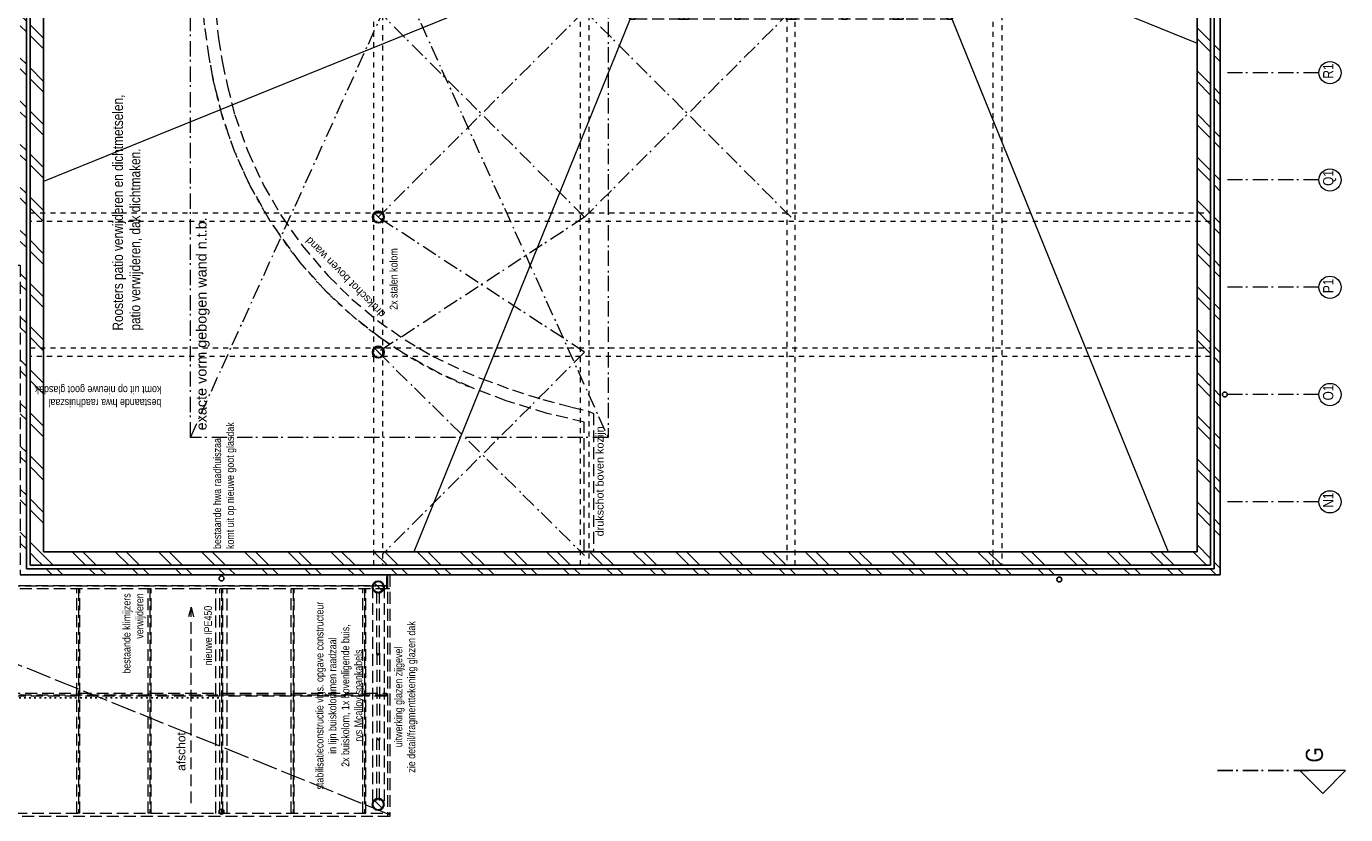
# Model space of a CAD drawing. Header units: millimetres. Extents: x 164654 to 368283, y 131426 to 252133.
# Tile 88 of 144: x 346647 to 368283, y 186651 to 199583. Entities that reach past the tile are written whole.
import ezdxf

# ---------------------------------------------------------------- set-up
doc = ezdxf.new("R2010")
doc.units = ezdxf.units.MM
doc.header["$LTSCALE"] = 400
for name, pattern in [('STYLE_01', [0.416641, 0.208282, -0.208359]), ('STYLE_02', [0.694427, 0.486069, -0.208359]), ('STYLE_03', [1.25, 1.041641, -0.208359]), ('STYLE_05', [0.208282, 0.069427, -0.138855]), ('STYLE_06', [1.041641, 0.625, -0.208282, 0.069427, -0.138931])]:
    doc.linetypes.add(name, pattern=pattern)
for name, color, linetype, lineweight in [('Binnenkozijnen', 140, 'Continuous', 15), ('Interieur-vaste inrichting', 140, 'Continuous', 15), ('Lijn-afbreek', 140, 'STYLE_06', 15), ('mat-baksteen', 5, 'Continuous', 25), ('mat-beton (ihwg)', 5, 'Continuous', 25), ('mat-isolatie', 140, 'Continuous', 15), ('mat-staal', 5, 'Continuous', 25), ('None', 7, 'Continuous', 9), ('Tekst', 140, 'Continuous', 15)]:
    doc.layers.add(name, color=color, linetype=linetype, lineweight=lineweight)
doc.styles.add('Arial', font='arial.ttf', dxfattribs={"height": 211.666667})
doc.styles.add('Arial Narrow', font='ARIALN.TTF', dxfattribs={"height": 222.25})

# ---------------------------------------------------------------- blocks, each defined once
blk = doc.blocks.new('*U210')
at = {"layer": 'Lijn-afbreek', "lineweight": 5}
for p, q in [((3497, -24360), (18647, -31210)), ((18647, -24360), (3497, -31210))]:
    blk.add_line(p, q, dxfattribs=at)
at = {"layer": 'Lijn-afbreek', "color": 140, "lineweight": 15}
blk.add_lwpolyline([(3497, -24360), (18647, -24360), (18647, -31210), (3497, -31210)], close=True, dxfattribs=at)
blk = doc.blocks.new('*U211')
at = {"layer": 'Interieur-vaste inrichting', "linetype": 'STYLE_01', "lineweight": 15}
blk.add_arc((10755, -31518), 6925, 99.5607, 157.9713, dxfattribs=at)
at = {"layer": 'mat-isolatie', "linetype": 'STYLE_02', "lineweight": 5}
blk.add_lwpolyline([(4566, -28410), (4874, -27860), (5121, -27490), (5455, -27060), (5869, -26610), (6367, -26160), (7037, -25675), (7625, -25340), (8178, -25090), (8737, -24893), (9367, -24733), (9737, -24666), (10267, -24593), (10577, -24563), (11007, -24538), (11340, -24532), (11342, -25232), (11807, -25242), (12387, -25287), (12867, -25352), (13437, -25463), (13847, -25567), (14377, -25720), (14944, -25910), (15497, -26134), (16035, -26390), (16507, -26649), (16937, -26916), (17487, -27304), (17907, -27641), (18360, -27108), (20541, -27108), (20541, -27217), (18406, -27217), (17917, -27782), (17367, -27339), (16899, -27010), (16357, -26678), (15747, -26358), (15131, -26089), (14607, -25898), (13957, -25702), (13400, -25558), (12827, -25467), (12207, -25369), (11807, -25349), (11337, -25332), (11245, -25333), (11237, -24733), (10897, -24743), (10457, -24775), (10037, -24823), (9641, -24886), (9260, -24967), (8787, -25087), (8192, -25300), (7637, -25559), (7127, -25855), (6647, -26193), (6146, -26620), (5767, -27007), (5415, -27430), (5098, -27880), (4833, -28330), (4590, -28830), (4465, -29130), (4277, -29640), (4118, -30140), (3995, -30610), (3935, -30880), (3891, -30972), (1626, -30972), (1626, -30820), (3747, -30820), (3891, -30210), (4100, -29540), (4311, -28980)], close=True, dxfattribs=at)
at = {"layer": 'None', "color": 7}
blk.add_blockref('*U210', (0, 0), dxfattribs=at)
at = {"layer": 'Tekst', "color": 140, "style": 'Arial'}
for s, insert, char_height, width, attachment_point in [('exacte vorm gebogen wand n.t.b.', (3613, -24455), 169.33, 3574.5, 1), ('drukschot boven kozijn', (19537, -27234), 127, 4640, 2), ('drukschot boven kozijn', (2777, -31009), 127, 4640, 2)]:
    blk.add_mtext(s, dxfattribs=dict(at, insert=insert, char_height=char_height, width=width, attachment_point=attachment_point))
at = {"layer": 'Tekst', "color": 140, "char_height": 127, "width": 3574.5, "attachment_point": 1, "style": 'Arial'}
for insert, rotation in [((14308, -25947), 341.3138), ((5446, -27478), 44.5638)]:
    blk.add_mtext('drukschot boven wand', dxfattribs=dict(at, insert=insert, rotation=rotation))
blk = doc.blocks.new('*U772')
at = {"layer": 'None', "color": 43, "linetype": 'Continuous', "lineweight": 9}
for points, knots in [([(0, 0), (0, 5), (3.894, 10), (11.68, 20), (20, 0)], [0, 0, 0, 0.3093529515, 0.3093529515, 1, 1, 1]), ([(20, 0), (28.32, -20), (36.106, -10), (40, -5), (40, 0), (40, 5), (36.106, 10), (28.32, 20), (20, 0)], [0, 0, 0, 0.3453298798, 0.3453298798, 0.500007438, 0.500007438, 0.6546816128, 0.6546816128, 1, 1, 1]), ([(20, 0), (25.824, -14), (31.2742, -7), (34, -3.5), (34, 0), (34, 3.5), (31.2742, 7), (25.824, 14), (20, 0)], [0, 0, 0, 0.3453298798, 0.3453298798, 0.500007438, 0.500007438, 0.6546816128, 0.6546816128, 1, 1, 1])]:
    blk.add_open_spline(points, degree=2, knots=knots, dxfattribs=at)
blk = doc.blocks.new('*U773')
at = {"layer": 'None', "color": 43}
blk.add_blockref('*U772', (0, 0), dxfattribs=at)
blk = doc.blocks.new('*U774')
at = {"layer": 'None', "color": 43, "linetype": 'Continuous', "lineweight": 9}
for points, knots in [([(0, 0), (0, 5), (3.894, 10), (11.68, 20), (20, 0)], [0, 0, 0, 0.3093529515, 0.3093529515, 1, 1, 1]), ([(20, 0), (28.32, -20), (36.106, -10), (40, -5), (40, 0), (40, 5), (36.106, 10), (28.32, 20), (20, 0)], [0, 0, 0, 0.3453298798, 0.3453298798, 0.500007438, 0.500007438, 0.6546816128, 0.6546816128, 1, 1, 1]), ([(20, 0), (25.824, -14), (31.2742, -7), (34, -3.5), (34, 0), (34, 3.5), (31.2742, 7), (25.824, 14), (20, 0)], [0, 0, 0, 0.3453298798, 0.3453298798, 0.500007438, 0.500007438, 0.6546816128, 0.6546816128, 1, 1, 1])]:
    blk.add_open_spline(points, degree=2, knots=knots, dxfattribs=at)
blk = doc.blocks.new('*U775')
at = {"layer": 'None', "color": 43}
blk.add_blockref('*U774', (0, 0), dxfattribs=at)
blk = doc.blocks.new('*X141')
at = {"layer": 'None', "lineweight": 9}
blk.add_line((-68, -68), (68, 68), dxfattribs=at)
blk = doc.blocks.new('Kolom O 194')
at = {"layer": 'mat-staal', "lineweight": 25}
for radius in [96.8, 88.8]:
    blk.add_circle((0, 0), radius, dxfattribs=at)
at = {"layer": 'mat-staal'}
blk.add_blockref('*X141', (0, 0), dxfattribs=at)
blk = doc.blocks.new('*U776')
at = {"layer": 'None', "color": 8, "linetype": 'STYLE_02', "lineweight": 5}
for p, q in [((1057, -27345), (-2522, -27345)), ((-39, -27420), (-1459, -27420)), ((-39, -27460), (-1459, -27460)), ((1057, -27535), (-2522, -27535))]:
    blk.add_line(p, q, dxfattribs=at)
at = {"layer": 'None', "color": 43, "linetype": 'STYLE_02', "lineweight": 9}
for p, q in [((-2459, -27420), (-1459, -27420)), ((-2459, -27460), (-1459, -27460)), ((-59, -27420), (948, -27420)), ((-59, -27460), (948, -27460))]:
    blk.add_line(p, q, dxfattribs=at)
at = {"layer": 'None', "color": 7}
for p in [(-2522, -27440), (1044, -27440)]:
    blk.add_blockref('Kolom O 194', p, dxfattribs=at)
at = {"layer": 'None', "color": 43}
for name, p, rotation in [('*U773', (-1459, -27420), 270), ('*U775', (-59, -27460), 90)]:
    blk.add_blockref(name, p, dxfattribs=dict(at, rotation=rotation))
blk = doc.blocks.new('*U780')
at = {"layer": 'None', "color": 43, "linetype": 'STYLE_02', "lineweight": 9}
blk.add_line((-2503, -24370), (715, -24370), dxfattribs=at)
at = {"layer": 'None', "color": 43, "lineweight": 9}
for q in [(556, -24327), (556, -24413)]:
    blk.add_line((715, -24370), q, dxfattribs=at)
at = {"layer": 'None', "color": 43, "insert": (-1973, -24137), "char_height": 141.1, "attachment_point": 1, "style": 'Arial'}
blk.add_mtext('afschot', dxfattribs=at)
blk = doc.blocks.new('*U782')
at = {"layer": 'None', "color": 140, "linetype": 'STYLE_03', "lineweight": 15}
blk.add_line((-2694, -27630), (6326, -5310), dxfattribs=at)
at = {"layer": 'None', "color": 140, "linetype": 'STYLE_02', "lineweight": 15}
for p, q in [((-724, -10169), (-724, -27575)), ((1011, -22524), (-2674, -22524)), ((1011, -23697), (-2674, -23697)), ((-2674, -24775), (1011, -24775)), ((1011, -24870), (-2674, -24870)), ((-2674, -24965), (1011, -24965)), ((1011, -26043), (-2674, -26043)), ((1011, -27216), (-2674, -27216)), ((1241, -27590), (-2719, -27590)), ((1241, -27630), (-2719, -27630))]:
    blk.add_line(p, q, dxfattribs=at)
at = {"layer": 'None', "color": 43, "linetype": 'STYLE_02', "lineweight": 9}
for p, q in [((-2669, -22495), (1011, -22495)), ((-2669, -22545), (-2669, -22495)), ((1011, -22545), (1011, -22495)), ((-2669, -22545), (1011, -22545)), ((-2669, -23668), (1011, -23668)), ((-2669, -23718), (-2669, -23668)), ((-2669, -23718), (1011, -23718)), ((1011, -23718), (1011, -23668)), ((-2669, -24841), (1011, -24841)), ((-2669, -24891), (-2669, -24841)), ((1011, -24891), (1011, -24841)), ((-2669, -24891), (1011, -24891)), ((-2669, -26014), (1011, -26014)), ((-2669, -26064), (-2669, -26014)), ((-2669, -26064), (1011, -26064)), ((1011, -26064), (1011, -26014)), ((-2669, -27187), (1011, -27187)), ((-2669, -27237), (-2669, -27187)), ((-2669, -27237), (1011, -27237)), ((1011, -27237), (1011, -27187))]:
    blk.add_line(p, q, dxfattribs=at)
for points in [[(-2719, -7320), (-2669, -7320), (-2669, -27630), (-2719, -27630)], [(-749, -21372), (-699, -21372), (-699, -22495), (-749, -22495)], [(1011, -21372), (1061, -21372), (1061, -27590), (1011, -27590)], [(1241, -27580), (1061, -27580), (1061, -21372), (6326, -21372), (6326, -21570), (1241, -21570)], [(-749, -22545), (-699, -22545), (-699, -23668), (-749, -23668)], [(-749, -23718), (-699, -23718), (-699, -24841), (-749, -24841)], [(-749, -24891), (-699, -24891), (-699, -26014), (-749, -26014)], [(-749, -26064), (-699, -26064), (-699, -27187), (-749, -27187)], [(-749, -27237), (-699, -27237), (-699, -27575), (-749, -27575)], [(1011, -27580), (1241, -27580), (1241, -27630), (1011, -27630)]]:
    blk.add_lwpolyline(points, close=True, dxfattribs=at)
at = {"layer": 'None', "color": 7}
for name in ['*U780', '*U776']:
    blk.add_blockref(name, (0, 0), dxfattribs=at)
at = {"layer": 'Tekst', "color": 140, "insert": (-738, -26415), "char_height": 127, "attachment_point": 2, "style": 'Arial Narrow'}
blk.add_mtext('stabilisatieconstructie vlgs. opgave constructeur\\Pin lijn buiskolommen raadzaal\\P2x buiskolom, 1x bovenligende buis,\\Prvs Mcalloy-spankabels\\P', dxfattribs=at)
blk = doc.blocks.new('*X867')
at = {"layer": 'None', "lineweight": 9}
for p, q in [((1503, -21832), (1604, -21730)), ((1591, -21920), (1781, -21730)), ((2092, -21950), (2312, -21730)), ((2268, -21950), (2488, -21730)), ((2799, -21950), (3019, -21730)), ((2975, -21950), (3195, -21730)), ((3506, -21950), (3726, -21730)), ((3682, -21950), (3902, -21730)), ((4213, -21950), (4433, -21730)), ((4389, -21950), (4609, -21730)), ((4920, -21950), (5140, -21730)), ((5096, -21950), (5316, -21730)), ((5627, -21950), (5847, -21730)), ((5804, -21950), (6024, -21730)), ((6334, -21950), (6554, -21730)), ((6511, -21950), (6731, -21730)), ((7041, -21950), (7261, -21730)), ((7218, -21950), (7438, -21730)), ((7748, -21950), (7968, -21730)), ((7925, -21950), (8145, -21730)), ((8456, -21950), (8676, -21730)), ((8632, -21950), (8852, -21730)), ((9163, -21950), (9383, -21730)), ((9339, -21950), (9559, -21730)), ((9870, -21950), (10090, -21730)), ((10046, -21950), (10266, -21730)), ((10577, -21950), (10797, -21730)), ((10753, -21950), (10973, -21730)), ((11284, -21950), (11504, -21730)), ((11460, -21950), (11680, -21730)), ((11991, -21950), (12211, -21730)), ((12167, -21950), (12387, -21730)), ((12698, -21950), (12918, -21730)), ((12875, -21950), (13095, -21730)), ((13405, -21950), (13625, -21730)), ((13582, -21950), (13802, -21730)), ((14112, -21950), (14332, -21730)), ((14289, -21950), (14509, -21730)), ((14820, -21950), (15040, -21730)), ((14996, -21950), (15216, -21730)), ((15527, -21950), (15747, -21730)), ((15703, -21950), (15923, -21730)), ((16234, -21950), (16454, -21730)), ((16410, -21950), (16630, -21730)), ((16941, -21950), (17161, -21730)), ((17117, -21950), (17337, -21730)), ((17648, -21950), (17868, -21730)), ((17824, -21950), (18044, -21730)), ((18355, -21950), (18575, -21730)), ((18531, -21950), (18751, -21730)), ((19062, -21950), (19282, -21730)), ((19239, -21950), (19459, -21730)), ((19769, -21950), (19989, -21730)), ((19946, -21950), (20166, -21730)), ((20476, -21950), (20556, -21870))]:
    blk.add_line(p, q, dxfattribs=at)
blk = doc.blocks.new('*X868')
at = {"layer": 'None', "lineweight": 9}
for p, q in [((1401, -21933), (1503, -21832)), ((1401, -22110), (1591, -21920)), ((1401, -22641), (1621, -22421)), ((1401, -22817), (1621, -22597)), ((1401, -23348), (1621, -23128)), ((1401, -23524), (1621, -23304)), ((1401, -24055), (1621, -23835)), ((1401, -24231), (1621, -24011)), ((1401, -24762), (1621, -24542)), ((1401, -24938), (1621, -24718)), ((1401, -25469), (1621, -25249)), ((1401, -25645), (1621, -25425)), ((1401, -26176), (1621, -25956)), ((1401, -26352), (1621, -26132)), ((1401, -26883), (1621, -26663)), ((1401, -27060), (1621, -26840)), ((1401, -27590), (1621, -27370)), ((1401, -27767), (1621, -27547)), ((1401, -28297), (1621, -28077)), ((1401, -28474), (1621, -28254)), ((1401, -29005), (1621, -28785)), ((1401, -29181), (1621, -28961)), ((1401, -29712), (1621, -29492)), ((1401, -29888), (1621, -29668)), ((1401, -30419), (1621, -30199)), ((1401, -30595), (1621, -30375)), ((1401, -31126), (1621, -30906)), ((1401, -31302), (1621, -31082)), ((1401, -31833), (1621, -31613)), ((1401, -32009), (1621, -31789)), ((1401, -32540), (1621, -32320)), ((1401, -32716), (1621, -32496)), ((1401, -33247), (1621, -33027)), ((1401, -33424), (1621, -33204)), ((1401, -33954), (1621, -33734)), ((1401, -34131), (1621, -33911)), ((1401, -34661), (1621, -34441)), ((1401, -34838), (1621, -34618)), ((1401, -35368), (1621, -35148)), ((1401, -35545), (1621, -35325)), ((1401, -36076), (1621, -35856)), ((1401, -36252), (1621, -36032)), ((1401, -36783), (1621, -36563)), ((1401, -36959), (1621, -36739)), ((1401, -37490), (1621, -37270)), ((1401, -37666), (1621, -37446)), ((1401, -38197), (1621, -37977)), ((1401, -38373), (1621, -38153)), ((1401, -38904), (1621, -38684)), ((1401, -39080), (1621, -38860)), ((1401, -39611), (1621, -39391)), ((1401, -39788), (1621, -39568)), ((1401, -40318), (1621, -40098)), ((1401, -40495), (1621, -40275)), ((1401, -41025), (1621, -40805))]:
    blk.add_line(p, q, dxfattribs=at)
blk = doc.blocks.new('*X869')
at = {"layer": 'None', "lineweight": 9}
for p, q in [((1513, -41090), (1733, -40870)), ((2044, -41090), (2264, -40870)), ((2220, -41090), (2440, -40870)), ((2751, -41090), (2971, -40870)), ((2927, -41090), (3147, -40870)), ((3458, -41090), (3678, -40870)), ((3634, -41090), (3854, -40870)), ((4165, -41090), (4385, -40870)), ((4341, -41090), (4561, -40870)), ((4872, -41090), (5092, -40870)), ((5048, -41090), (5268, -40870)), ((5579, -41090), (5799, -40870)), ((5755, -41090), (5975, -40870)), ((6286, -41090), (6506, -40870)), ((6463, -41090), (6683, -40870)), ((6993, -41090), (7213, -40870)), ((7170, -41090), (7390, -40870)), ((7700, -41090), (7920, -40870)), ((7877, -41090), (8097, -40870)), ((8408, -41090), (8628, -40870)), ((8584, -41090), (8804, -40870)), ((9115, -41090), (9335, -40870)), ((9291, -41090), (9511, -40870)), ((9822, -41090), (10042, -40870)), ((9998, -41090), (10218, -40870)), ((10529, -41090), (10749, -40870)), ((10705, -41090), (10925, -40870)), ((11236, -41090), (11456, -40870)), ((11412, -41090), (11632, -40870)), ((11943, -41090), (12163, -40870)), ((12119, -41090), (12339, -40870)), ((12650, -41090), (12870, -40870)), ((12827, -41090), (13047, -40870)), ((13357, -41090), (13577, -40870)), ((13534, -41090), (13754, -40870)), ((14064, -41090), (14284, -40870)), ((14241, -41090), (14461, -40870)), ((14771, -41090), (14991, -40870)), ((14948, -41090), (15168, -40870)), ((15479, -41090), (15699, -40870)), ((15655, -41090), (15875, -40870)), ((16186, -41090), (16406, -40870)), ((16362, -41090), (16582, -40870)), ((16893, -41090), (17113, -40870)), ((17069, -41090), (17289, -40870)), ((17600, -41090), (17820, -40870)), ((17776, -41090), (17996, -40870)), ((18307, -41090), (18527, -40870)), ((18483, -41090), (18703, -40870)), ((19014, -41090), (19234, -40870)), ((19191, -41090), (19411, -40870)), ((19721, -41090), (19941, -40870)), ((19898, -41090), (20118, -40870)), ((20428, -41090), (20595, -40924)), ((20605, -41090), (20683, -41012))]:
    blk.add_line(p, q, dxfattribs=at)
blk = doc.blocks.new('*X870')
at = {"layer": 'None', "lineweight": 9}
for p, q in [((1241, -22093), (1341, -21993)), ((1241, -22270), (1341, -22170)), ((1241, -22801), (1341, -22701)), ((1241, -22977), (1341, -22877)), ((1241, -23508), (1341, -23408)), ((1241, -23684), (1341, -23584)), ((1241, -24215), (1341, -24115)), ((1241, -24391), (1341, -24291)), ((1241, -24922), (1341, -24822)), ((1241, -25098), (1341, -24998)), ((1241, -25629), (1341, -25529)), ((1241, -25805), (1341, -25705)), ((1241, -26336), (1341, -26236)), ((1241, -26512), (1341, -26412)), ((1241, -27043), (1341, -26943)), ((1241, -27220), (1341, -27120)), ((1241, -27750), (1341, -27650)), ((1241, -27927), (1341, -27827)), ((1241, -28457), (1341, -28357)), ((1241, -28634), (1341, -28534)), ((1241, -29165), (1341, -29065)), ((1241, -29341), (1341, -29241)), ((1241, -29872), (1341, -29772)), ((1241, -30048), (1341, -29948)), ((1241, -30579), (1341, -30479)), ((1241, -30755), (1341, -30655)), ((1241, -31286), (1341, -31186)), ((1241, -31462), (1341, -31362)), ((1241, -31993), (1341, -31893)), ((1241, -32169), (1341, -32069)), ((1241, -32700), (1341, -32600)), ((1241, -32876), (1341, -32776)), ((1241, -33407), (1341, -33307)), ((1241, -33584), (1341, -33484)), ((1241, -34114), (1341, -34014)), ((1241, -34291), (1341, -34191)), ((1241, -34821), (1341, -34721)), ((1241, -34998), (1341, -34898)), ((1241, -35528), (1341, -35428)), ((1241, -35705), (1341, -35605)), ((1241, -36236), (1341, -36136)), ((1241, -36412), (1341, -36312)), ((1241, -36943), (1341, -36843)), ((1241, -37119), (1341, -37019)), ((1241, -37650), (1341, -37550)), ((1241, -37826), (1341, -37726)), ((1241, -38357), (1341, -38257)), ((1241, -38533), (1341, -38433)), ((1241, -39064), (1341, -38964)), ((1241, -39240), (1341, -39140)), ((1241, -39771), (1341, -39671)), ((1241, -39948), (1341, -39848)), ((1241, -40478), (1341, -40378)), ((1241, -40655), (1341, -40555)), ((1241, -41185), (1341, -41085))]:
    blk.add_line(p, q, dxfattribs=at)
blk = doc.blocks.new('*X871')
at = {"layer": 'None', "lineweight": 9}
for p, q in [((1353, -41250), (1453, -41150)), ((1884, -41250), (1984, -41150)), ((2060, -41250), (2160, -41150)), ((2591, -41250), (2691, -41150)), ((2767, -41250), (2867, -41150)), ((3298, -41250), (3398, -41150)), ((3474, -41250), (3574, -41150)), ((4005, -41250), (4105, -41150)), ((4181, -41250), (4281, -41150)), ((4712, -41250), (4812, -41150)), ((4888, -41250), (4988, -41150)), ((5419, -41250), (5519, -41150)), ((5595, -41250), (5695, -41150)), ((6126, -41250), (6226, -41150)), ((6303, -41250), (6403, -41150)), ((6833, -41250), (6933, -41150)), ((7010, -41250), (7110, -41150)), ((7540, -41250), (7640, -41150)), ((7717, -41250), (7817, -41150)), ((8247, -41250), (8347, -41150)), ((8424, -41250), (8524, -41150)), ((8955, -41250), (9055, -41150)), ((9131, -41250), (9231, -41150)), ((9662, -41250), (9762, -41150)), ((9838, -41250), (9938, -41150)), ((10369, -41250), (10469, -41150)), ((10545, -41250), (10645, -41150)), ((11076, -41250), (11176, -41150)), ((11252, -41250), (11352, -41150)), ((11783, -41250), (11883, -41150)), ((11959, -41250), (12059, -41150)), ((12490, -41250), (12590, -41150)), ((12667, -41250), (12767, -41150)), ((13197, -41250), (13297, -41150)), ((13374, -41250), (13474, -41150)), ((13904, -41250), (14004, -41150)), ((14081, -41250), (14181, -41150)), ((14611, -41250), (14711, -41150)), ((14788, -41250), (14888, -41150)), ((15319, -41250), (15419, -41150)), ((15495, -41250), (15595, -41150)), ((16026, -41250), (16126, -41150)), ((16202, -41250), (16302, -41150)), ((16733, -41250), (16833, -41150)), ((16909, -41250), (17009, -41150)), ((17440, -41250), (17540, -41150)), ((17616, -41250), (17716, -41150)), ((18147, -41250), (18247, -41150)), ((18323, -41250), (18423, -41150)), ((18854, -41250), (18954, -41150)), ((19030, -41250), (19130, -41150)), ((19561, -41250), (19661, -41150)), ((19738, -41250), (19838, -41150)), ((20268, -41250), (20368, -41150)), ((20445, -41250), (20545, -41150))]:
    blk.add_line(p, q, dxfattribs=at)
blk = doc.blocks.new('*X874')
at = {"layer": 'None', "lineweight": 9}
for p, q in [((1665, -21670), (1765, -21570)), ((1841, -21670), (1941, -21570)), ((2372, -21670), (2472, -21570)), ((2548, -21670), (2648, -21570)), ((3079, -21670), (3179, -21570)), ((3255, -21670), (3355, -21570)), ((3786, -21670), (3886, -21570)), ((3962, -21670), (4062, -21570)), ((4493, -21670), (4593, -21570)), ((4669, -21670), (4769, -21570)), ((5200, -21670), (5300, -21570)), ((5376, -21670), (5476, -21570)), ((5907, -21670), (6007, -21570)), ((6084, -21670), (6184, -21570)), ((6614, -21670), (6714, -21570)), ((6791, -21670), (6891, -21570)), ((7321, -21670), (7421, -21570)), ((7498, -21670), (7598, -21570)), ((8028, -21670), (8128, -21570)), ((8205, -21670), (8305, -21570)), ((8736, -21670), (8836, -21570)), ((8912, -21670), (9012, -21570)), ((9443, -21670), (9543, -21570)), ((9619, -21670), (9719, -21570)), ((10150, -21670), (10250, -21570)), ((10326, -21670), (10426, -21570)), ((10857, -21670), (10957, -21570)), ((11033, -21670), (11133, -21570)), ((11564, -21670), (11664, -21570)), ((11740, -21670), (11840, -21570)), ((12271, -21670), (12371, -21570)), ((12448, -21670), (12548, -21570)), ((12978, -21670), (13078, -21570)), ((13155, -21670), (13255, -21570)), ((13685, -21670), (13785, -21570)), ((13862, -21670), (13962, -21570)), ((14392, -21670), (14492, -21570)), ((14569, -21670), (14669, -21570)), ((15100, -21670), (15200, -21570)), ((15276, -21670), (15376, -21570)), ((15807, -21670), (15907, -21570)), ((15983, -21670), (16083, -21570)), ((16514, -21670), (16614, -21570)), ((16690, -21670), (16790, -21570)), ((17221, -21670), (17321, -21570)), ((17397, -21670), (17497, -21570)), ((17928, -21670), (18028, -21570)), ((18104, -21670), (18204, -21570)), ((18635, -21670), (18735, -21570)), ((18811, -21670), (18911, -21570)), ((19342, -21670), (19442, -21570)), ((19519, -21670), (19619, -21570)), ((20049, -21670), (20149, -21570)), ((20226, -21670), (20326, -21570)), ((20756, -21670), (20856, -21570))]:
    blk.add_line(p, q, dxfattribs=at)
blk = doc.blocks.new('HWA')
at = {"layer": 'None', "color": 92, "linetype": 'Continuous', "lineweight": 25}
blk.add_circle((0, -74), 40, dxfattribs=at)
blk = doc.blocks.new('*U1061')
at = {"layer": 'None', "color": 8, "linetype": 'STYLE_06', "lineweight": 5}
for p, q in [((17266, -23857), (20761, -21840)), ((20761, -23857), (17266, -21840)), ((17266, -23857), (20761, -27440)), ((20761, -23857), (17266, -27440)), ((4896, -27440), (1561, -30825)), ((7111, -30825), (4896, -27440)), ((4896, -30825), (7111, -27440)), ((10496, -30825), (7111, -27440)), ((7111, -30825), (10496, -27440)), ((13881, -30825), (10496, -27440)), ((10496, -30825), (13881, -27440)), ((17266, -30825), (13881, -27440)), ((13881, -30825), (17266, -27440)), ((17266, -30825), (20761, -27440)), ((20761, -30825), (17266, -27440)), ((4896, -30825), (1581, -27510)), ((10496, -34210), (7111, -30825)), ((7111, -34210), (10496, -30825)), ((20761, -34210), (17266, -30825)), ((17266, -34210), (20761, -30825)), ((17266, -37595), (20761, -34210)), ((20761, -37595), (17266, -34210)), ((17266, -41090), (20761, -37595)), ((20761, -41090), (17266, -37595))]:
    blk.add_line(p, q, dxfattribs=at)
at = {"layer": 'None', "color": 8, "linetype": 'STYLE_01', "lineweight": 5}
for points in [[(1401, -21730), (20761, -21730), (20761, -41090), (1401, -41090)], [(4826, -21730), (4966, -21730), (4966, -41090), (4826, -41090)], [(4826, -21730), (4966, -21730), (4966, -41090), (4826, -41090)], [(7041, -21730), (7181, -21730), (7181, -41090), (7041, -41090)], [(10426, -21730), (10566, -21730), (10566, -41090), (10426, -41090)], [(13811, -21730), (13811, -30895), (13951, -30895), (13951, -21730)], [(17196, -21730), (17336, -21730), (17336, -41090), (17196, -41090)], [(17196, -23770), (20761, -23770), (20761, -23910), (17196, -23910)], [(1401, -27370), (20761, -27370), (20761, -27510), (1401, -27510)], [(1401, -30755), (20761, -30755), (20761, -30895), (1401, -30895)], [(1401, -34140), (1401, -34280), (10566, -34280), (10566, -34140)], [(20761, -34140), (17196, -34140), (17196, -34280), (20761, -34280)], [(1401, -37525), (20761, -37525), (20761, -37665), (1401, -37665)], [(13951, -41090), (13951, -37525), (13811, -37525), (13811, -41090)]]:
    blk.add_lwpolyline(points, close=True, dxfattribs=at)
blk = doc.blocks.new('*U1423')
at = {"layer": 'None', "color": 43, "linetype": 'Continuous', "lineweight": 9, "flags": 128}
blk.add_lwpolyline([(90, -76), (18, -76, -0.4142136), (3, -61), (3, 61, -0.4142136), (18, 76), (90, 76), (90, 85.5), (-90, 85.5), (-90, 76), (-18, 76, -0.4142136), (-3, 61), (-3, -61, -0.4142136), (-18, -76), (-90, -76), (-90, -85.5), (90, -85.5)], format="xyb", close=True, dxfattribs=at)
blk = doc.blocks.new('*U1424')
at = {"layer": 'None', "color": 43, "linetype": 'Continuous', "lineweight": 9, "flags": 128}
blk.add_lwpolyline([(90, -76), (18, -76, -0.4142136), (3, -61), (3, 61, -0.4142136), (18, 76), (90, 76), (90, 85.5), (-90, 85.5), (-90, 76), (-18, 76, -0.4142136), (-3, 61), (-3, -61, -0.4142136), (-18, -76), (-90, -76), (-90, -85.5), (90, -85.5)], format="xyb", close=True, dxfattribs=at)
blk = doc.blocks.new('*U1425')
at = {"layer": 'None', "color": 43, "linetype": 'Continuous', "lineweight": 9, "flags": 128}
blk.add_lwpolyline([(90, -76), (18, -76, -0.4142136), (3, -61), (3, 61, -0.4142136), (18, 76), (90, 76), (90, 85.5), (-90, 85.5), (-90, 76), (-18, 76, -0.4142136), (-3, 61), (-3, -61, -0.4142136), (-18, -76), (-90, -76), (-90, -85.5), (90, -85.5)], format="xyb", close=True, dxfattribs=at)
blk = doc.blocks.new('*U1426')
at = {"layer": 'None', "color": 43, "linetype": 'Continuous', "lineweight": 9, "flags": 128}
blk.add_lwpolyline([(90, -76), (18, -76, -0.4142136), (3, -61), (3, 61, -0.4142136), (18, 76), (90, 76), (90, 85.5), (-90, 85.5), (-90, 76), (-18, 76, -0.4142136), (-3, 61), (-3, -61, -0.4142136), (-18, -76), (-90, -76), (-90, -85.5), (90, -85.5)], format="xyb", close=True, dxfattribs=at)
blk = doc.blocks.new('*U1427')
at = {"layer": 'None', "color": 43, "linetype": 'Continuous', "lineweight": 9, "flags": 128}
blk.add_lwpolyline([(90, -76), (18, -76, -0.4142136), (3, -61), (3, 61, -0.4142136), (18, 76), (90, 76), (90, 85.5), (-90, 85.5), (-90, 76), (-18, 76, -0.4142136), (-3, 61), (-3, -61, -0.4142136), (-18, -76), (-90, -76), (-90, -85.5), (90, -85.5)], format="xyb", close=True, dxfattribs=at)
blk = doc.blocks.new('*U1428')
at = {"layer": 'None', "color": 43, "linetype": 'Continuous', "lineweight": 9, "flags": 128}
blk.add_lwpolyline([(90, -76), (18, -76, -0.4142136), (3, -61), (3, 61, -0.4142136), (18, 76), (90, 76), (90, 85.5), (-90, 85.5), (-90, 76), (-18, 76, -0.4142136), (-3, 61), (-3, -61, -0.4142136), (-18, -76), (-90, -76), (-90, -85.5), (90, -85.5)], format="xyb", close=True, dxfattribs=at)
blk = doc.blocks.new('*U1429')
at = {"layer": 'None', "color": 43, "linetype": 'Continuous', "lineweight": 9, "flags": 128}
blk.add_lwpolyline([(90, -76), (18, -76, -0.4142136), (3, -61), (3, 61, -0.4142136), (18, 76), (90, 76), (90, 85.5), (-90, 85.5), (-90, 76), (-18, 76, -0.4142136), (-3, 61), (-3, -61, -0.4142136), (-18, -76), (-90, -76), (-90, -85.5), (90, -85.5)], format="xyb", close=True, dxfattribs=at)
blk = doc.blocks.new('*U1430')
at = {"layer": 'None', "color": 43, "linetype": 'Continuous', "lineweight": 9, "flags": 128}
blk.add_lwpolyline([(90, -76), (18, -76, -0.4142136), (3, -61), (3, 61, -0.4142136), (18, 76), (90, 76), (90, 85.5), (-90, 85.5), (-90, 76), (-18, 76, -0.4142136), (-3, 61), (-3, -61, -0.4142136), (-18, -76), (-90, -76), (-90, -85.5), (90, -85.5)], format="xyb", close=True, dxfattribs=at)
blk = doc.blocks.new('*U1431')
at = {"layer": 'None', "color": 43, "linetype": 'Continuous', "lineweight": 9, "flags": 128}
blk.add_lwpolyline([(90, -76), (18, -76, -0.4142136), (3, -61), (3, 61, -0.4142136), (18, 76), (90, 76), (90, 85.5), (-90, 85.5), (-90, 76), (-18, 76, -0.4142136), (-3, 61), (-3, -61, -0.4142136), (-18, -76), (-90, -76), (-90, -85.5), (90, -85.5)], format="xyb", close=True, dxfattribs=at)
blk = doc.blocks.new('*U1432')
at = {"layer": 'None', "color": 43, "linetype": 'Continuous', "lineweight": 9, "flags": 128}
blk.add_lwpolyline([(90, -76), (18, -76, -0.4142136), (3, -61), (3, 61, -0.4142136), (18, 76), (90, 76), (90, 85.5), (-90, 85.5), (-90, 76), (-18, 76, -0.4142136), (-3, 61), (-3, -61, -0.4142136), (-18, -76), (-90, -76), (-90, -85.5), (90, -85.5)], format="xyb", close=True, dxfattribs=at)
blk = doc.blocks.new('*U1433')
at = {"layer": 'None', "color": 43, "linetype": 'Continuous', "lineweight": 9, "flags": 128}
blk.add_lwpolyline([(90, -76), (18, -76, -0.4142136), (3, -61), (3, 61, -0.4142136), (18, 76), (90, 76), (90, 85.5), (-90, 85.5), (-90, 76), (-18, 76, -0.4142136), (-3, 61), (-3, -61, -0.4142136), (-18, -76), (-90, -76), (-90, -85.5), (90, -85.5)], format="xyb", close=True, dxfattribs=at)
blk = doc.blocks.new('*U1434')
at = {"layer": 'None', "color": 43, "linetype": 'Continuous', "lineweight": 9, "flags": 128}
blk.add_lwpolyline([(90, -76), (18, -76, -0.4142136), (3, -61), (3, 61, -0.4142136), (18, 76), (90, 76), (90, 85.5), (-90, 85.5), (-90, 76), (-18, 76, -0.4142136), (-3, 61), (-3, -61, -0.4142136), (-18, -76), (-90, -76), (-90, -85.5), (90, -85.5)], format="xyb", close=True, dxfattribs=at)
blk = doc.blocks.new('*U1435')
at = {"layer": 'None', "color": 140, "linetype": 'STYLE_02', "lineweight": 15}
for p, q in [((10361, -31570), (11241, -30690)), ((11241, -30690), (16521, -30690)), ((16521, -30690), (17401, -31570)), ((10411, -31591), (11262, -30740)), ((11262, -30740), (16500, -30740)), ((16500, -30740), (17351, -31591)), ((10361, -36850), (10361, -31570)), ((17401, -31570), (17401, -36850)), ((10411, -36829), (10411, -31591)), ((17351, -31591), (17351, -36829)), ((11241, -37730), (10361, -36850)), ((11262, -37680), (10411, -36829)), ((17351, -36829), (16500, -37680)), ((17401, -36850), (16521, -37730)), ((16521, -37730), (11241, -37730)), ((16500, -37680), (11262, -37680))]:
    blk.add_line(p, q, dxfattribs=at)
at = {"layer": 'None', "color": 92, "linetype": 'STYLE_02', "lineweight": 25}
for points in [[(11262, -30740), (11220, -30782), (11184, -30747), (11241, -30690), (11321, -30690), (11321, -30740)], [(12041, -30690), (12121, -30690), (12121, -30740), (12041, -30740)], [(12121, -30690), (12201, -30690), (12201, -30740), (12121, -30740)], [(12961, -30690), (13041, -30690), (13041, -30740), (12961, -30740)], [(13801, -30690), (13881, -30690), (13881, -30740), (13801, -30740)], [(13881, -30690), (13961, -30690), (13961, -30740), (13881, -30740)], [(14721, -30690), (14801, -30690), (14801, -30740), (14721, -30740)], [(15561, -30690), (15641, -30690), (15641, -30740), (15561, -30740)], [(15641, -30690), (15721, -30690), (15721, -30740), (15641, -30740)], [(16500, -30740), (16542, -30782), (16578, -30747), (16521, -30690), (16441, -30690), (16441, -30740)], [(10411, -31591), (10453, -31549), (10418, -31513), (10361, -31570), (10361, -31650), (10411, -31650)], [(17351, -31591), (17309, -31549), (17344, -31513), (17401, -31570), (17401, -31650), (17351, -31650)], [(10411, -32450), (10411, -32370), (10361, -32370), (10361, -32450)], [(10411, -32530), (10411, -32450), (10361, -32450), (10361, -32530)], [(17351, -32450), (17351, -32370), (17401, -32370), (17401, -32450)], [(17351, -32530), (17351, -32450), (17401, -32450), (17401, -32530)], [(10411, -33370), (10411, -33290), (10361, -33290), (10361, -33370)], [(17351, -33370), (17351, -33290), (17401, -33290), (17401, -33370)], [(10411, -34210), (10411, -34130), (10361, -34130), (10361, -34210)], [(17351, -34210), (17351, -34130), (17401, -34130), (17401, -34210)], [(10411, -34210), (10411, -34290), (10361, -34290), (10361, -34210)], [(17351, -34210), (17351, -34290), (17401, -34290), (17401, -34210)], [(10411, -35050), (10411, -35130), (10361, -35130), (10361, -35050)], [(17351, -35050), (17351, -35130), (17401, -35130), (17401, -35050)], [(10411, -35890), (10411, -35970), (10361, -35970), (10361, -35890)], [(17351, -35890), (17351, -35970), (17401, -35970), (17401, -35890)], [(10411, -35970), (10411, -36050), (10361, -36050), (10361, -35970)], [(17351, -35970), (17351, -36050), (17401, -36050), (17401, -35970)], [(10411, -36829), (10453, -36871), (10418, -36907), (10361, -36850), (10361, -36770), (10411, -36770)], [(17351, -36829), (17309, -36871), (17344, -36907), (17401, -36850), (17401, -36770), (17351, -36770)], [(11262, -37680), (11220, -37638), (11184, -37673), (11241, -37730), (11321, -37730), (11321, -37680)], [(16500, -37680), (16542, -37638), (16578, -37673), (16521, -37730), (16441, -37730), (16441, -37680)], [(12041, -37680), (12121, -37680), (12121, -37730), (12041, -37730)], [(12121, -37680), (12201, -37680), (12201, -37730), (12121, -37730)], [(12961, -37680), (13041, -37680), (13041, -37730), (12961, -37730)], [(13801, -37680), (13881, -37680), (13881, -37730), (13801, -37730)], [(13881, -37680), (13961, -37680), (13961, -37730), (13881, -37730)], [(14721, -37680), (14801, -37680), (14801, -37730), (14721, -37730)], [(15561, -37680), (15641, -37680), (15641, -37730), (15561, -37730)], [(15641, -37680), (15721, -37680), (15721, -37730), (15641, -37730)]]:
    blk.add_lwpolyline(points, close=True, dxfattribs=at)
at = {"layer": 'None', "color": 43, "xscale": -1}
for name, p in [('*U1431', (12121, -30825)), ('*U1429', (13881, -30825)), ('*U1430', (15641, -30825))]:
    blk.add_blockref(name, p, dxfattribs=at)
at = {"layer": 'None', "color": 43, "xscale": -1, "rotation": 270}
for name, p in [('*U1432', (10497, -32450)), ('*U1433', (10497, -34210)), ('*U1434', (10497, -35970))]:
    blk.add_blockref(name, p, dxfattribs=at)
at = {"layer": 'None', "color": 43, "rotation": 270}
for name, p in [('*U1427', (17266, -32450)), ('*U1423', (17266, -34210)), ('*U1428', (17266, -35970))]:
    blk.add_blockref(name, p, dxfattribs=at)
at = {"layer": 'None', "color": 43}
for name, p in [('*U1426', (12121, -37594)), ('*U1425', (13881, -37594)), ('*U1424', (15641, -37594))]:
    blk.add_blockref(name, p, dxfattribs=at)
blk = doc.blocks.new('*U1436')
at = {"layer": 'None', "color": 8, "lineweight": 5}
for p, q in [((10497, -36794), (10497, -31633)), ((10647, -36734), (10647, -31686)), ((10737, -36697), (10737, -31723)), ((10797, -36673), (10797, -31747)), ((10832, -36659), (10832, -31761))]:
    blk.add_line(p, q, dxfattribs=at)
blk = doc.blocks.new('*U1437')
at = {"layer": 'None', "color": 8, "lineweight": 5}
for p, q in [((10651, -36732), (11359, -37441)), ((10741, -36695), (11396, -37350)), ((10796, -36673), (11418, -37295)), ((10832, -36659), (11432, -37259)), ((10497, -36791), (11298, -37591))]:
    blk.add_line(p, q, dxfattribs=at)
blk = doc.blocks.new('*U1438')
at = {"layer": 'None', "color": 8, "lineweight": 5}
for p, q in [((10497, -31629), (11298, -30829)), ((10651, -31688), (11359, -30979)), ((10741, -31725), (11396, -31070)), ((10796, -31747), (11418, -31125)), ((10832, -31761), (11432, -31161))]:
    blk.add_line(p, q, dxfattribs=at)
blk = doc.blocks.new('*U1439')
at = {"layer": 'None', "color": 8, "lineweight": 5}
for p, q in [((16930, -36659), (16930, -31761)), ((16965, -36673), (16965, -31747)), ((17025, -36697), (17025, -31723)), ((17115, -36734), (17115, -31686)), ((17265, -36794), (17265, -31633))]:
    blk.add_line(p, q, dxfattribs=at)
blk = doc.blocks.new('*U1440')
at = {"layer": 'None', "color": 8, "lineweight": 5}
for p, q in [((16931, -36659), (16330, -37259)), ((16966, -36673), (16344, -37295)), ((17021, -36695), (16366, -37350)), ((17112, -36732), (16403, -37441)), ((17265, -36791), (16464, -37591))]:
    blk.add_line(p, q, dxfattribs=at)
blk = doc.blocks.new('*U1441')
at = {"layer": 'None', "color": 8, "lineweight": 5}
for p, q in [((17265, -31629), (16464, -30829)), ((16966, -31747), (16344, -31125)), ((17021, -31725), (16366, -31070)), ((17112, -31688), (16403, -30979)), ((16931, -31761), (16330, -31161))]:
    blk.add_line(p, q, dxfattribs=at)
blk = doc.blocks.new('*U1442')
at = {"layer": 'None', "color": 8, "lineweight": 5}
for p, q in [((16364, -37358), (11390, -37358)), ((16340, -37298), (11414, -37298)), ((16326, -37263), (11429, -37263)), ((16462, -37598), (11301, -37598)), ((16401, -37448), (11354, -37448))]:
    blk.add_line(p, q, dxfattribs=at)
blk = doc.blocks.new('*U1443')
at = {"layer": 'None', "color": 8, "lineweight": 5}
for p, q in [((16462, -30830), (11301, -30830)), ((16401, -30980), (11354, -30980)), ((16364, -31070), (11390, -31070)), ((16340, -31130), (11414, -31130)), ((16326, -31165), (11429, -31165))]:
    blk.add_line(p, q, dxfattribs=at)
blk = doc.blocks.new('*U1444')
at = {"layer": 'None', "color": 140, "lineweight": 15}
for p, q in [((11442, -31186), (10857, -31771)), ((11463, -31236), (10907, -31792)), ((11442, -31186), (16320, -31186)), ((11463, -31236), (16299, -31236)), ((16299, -31236), (16855, -31792)), ((16320, -31186), (16905, -31771)), ((10832, -36649), (10832, -31771)), ((10857, -36649), (10857, -31771)), ((10907, -36628), (10907, -31792)), ((16855, -31792), (16855, -36628)), ((16905, -31771), (16905, -36649)), ((10857, -36649), (11442, -37234)), ((10907, -36628), (11463, -37184)), ((16299, -37184), (16855, -36628)), ((16320, -37234), (16905, -36649)), ((11463, -37184), (16299, -37184)), ((11442, -37234), (16320, -37234))]:
    blk.add_line(p, q, dxfattribs=at)
blk = doc.blocks.new('*U1445')
at = {"layer": 'None', "color": 140, "lineweight": 15}
for p, q in [((11463, -31236), (7696, -21950)), ((16299, -31236), (20066, -21950)), ((10907, -31792), (1621, -28025)), ((16855, -31792), (20541, -30297)), ((10907, -36628), (1621, -40395)), ((16855, -36628), (20541, -38123)), ((11463, -37184), (9968, -40870)), ((16299, -37184), (17794, -40870))]:
    blk.add_line(p, q, dxfattribs=at)
blk = doc.blocks.new('*U1446')
at = {"layer": 'None', "color": 7}
for name in ['*U1445', '*U1438', '*U1443', '*U1441', '*U1444', '*U1436', '*U1439', '*U1437', '*U1440', '*U1442']:
    blk.add_blockref(name, (0, 0), dxfattribs=at)
blk = doc.blocks.new('*U1447')
at = {"layer": 'None', "color": 8, "lineweight": 5}
for p, q in [((17401, -35720), (18021, -35431)), ((17351, -35970), (18021, -35770))]:
    blk.add_line(p, q, dxfattribs=at)
at = {"layer": 'None', "color": 7}
for name in ['*U1446', '*U1435']:
    blk.add_blockref(name, (0, 0), dxfattribs=at)
at = {"layer": 'None', "color": 140, "char_height": 141.11, "attachment_point": 1, "style": 'Arial'}
for insert, rotation in [((16734, -29635), 67.4903), ((18004, -31105), 22.4703)]:
    blk.add_mtext('systeemlijn gebogen plafond', dxfattribs=dict(at, insert=insert, rotation=rotation))
for s, insert in [('bestaande kozijnen handhaven', (18051, -35330)), ('bestaande staalconstructie inkorten i.v.m. glasdak', (18051, -35669)), ('KOEPEL RAADZAALDAK\\Pverwijderen bestaande stalen lamellen en achterliggende persroosters\\Pincl. bijbehorende staalconstructie\\P\\Plet op: i.v.m. te behouden stalen constructie alles ter plaatse inmeten\\Palle aanpassingen aan bestaande staalconstructie i.o.m. constructeur', (11231, -37980))]:
    blk.add_mtext(s, dxfattribs=dict(at, insert=insert))

msp = doc.modelspace()

# ---------------------------------------------------------------- linework, layer by layer
at = {"layer": 'mat-baksteen', "lineweight": 25}
for p, q in [((346646.97992, 210162.75849), (346646.97992, 190682.75849)), ((366066.93929, 190742.75849), (366066.93929, 210102.71785)), ((366126.97992, 190682.75849), (366126.97992, 210162.75849)), ((366226.97992, 190582.75849), (366226.97992, 210262.75849)), ((346707.02056, 209897.75849), (346707.02056, 190742.75849)), ((346927.02056, 209897.75849), (346927.02056, 196562.75849)), ((365846.93929, 190962.75849), (365846.93929, 209882.71785)), ((346927.02056, 194282.75849), (346927.02056, 196562.75849)), ((346927.02056, 196342.75849), (346927.02056, 194562.75849)), ((346927.02056, 194462.75849), (346927.02056, 194382.75849)), ((346927.02056, 194282.75849), (346927.02056, 190962.75849)), ((346927.02056, 190962.75849), (365846.93929, 190962.75849)), ((346646.97992, 190682.75849), (366126.97992, 190682.75849)), ((346707.02056, 190742.75849), (366066.93929, 190742.75849)), ((346546.97992, 190582.75849), (366226.97992, 190582.75849))]:
    msp.add_line(p, q, dxfattribs=at)
at = {"layer": 'None', "color": 7, "linetype": 'STYLE_06', "lineweight": 9}
for p, q in [((367842.7941, 198822.75844), (366342.7941, 198822.75844)), ((367842.7941, 197062.75844), (366342.7941, 197062.75844)), ((367842.7941, 195302.75844), (366342.7941, 195302.75844)), ((367842.7941, 193542.75844), (366342.7941, 193542.75844)), ((367842.7941, 191782.75844), (366342.7941, 191782.75844))]:
    msp.add_line(p, q, dxfattribs=at)
at = {"layer": 'None', "color": 92, "linetype": 'STYLE_05', "lineweight": 25}
msp.add_line((335029.25488, 188569.82366), (349846.97992, 188569.82366), dxfattribs=at)
at = {"layer": 'None', "color": 92, "linetype": 'STYLE_06', "lineweight": 25}
msp.add_line((367680.78747, 187372.75849), (366180.78747, 187372.75849), dxfattribs=at)
at = {"layer": 'None', "color": 140, "linetype": 'Continuous', "lineweight": 15, "flags": 128}
msp.add_lwpolyline([(368282.66247, 187372.75849), (367532.66247, 187372.75849), (367907.66247, 186997.75849)], close=True, dxfattribs=at)
at = {"layer": 'None', "color": 43, "linetype": 'Continuous', "lineweight": 9}
for centre in [(368025.40052, 198822.75844), (368025.40052, 197062.75844), (368025.40052, 195302.75844), (368025.40052, 193542.75844), (368025.40052, 191782.75844)]:
    msp.add_circle(centre, 182.60642, dxfattribs=at)

# ---------------------------------------------------------------- block references
at = {"layer": 'Interieur-vaste inrichting', "rotation": 90}
msp.add_blockref('*U211', (324976.97992, 189341.69912), dxfattribs=at)
at = {"layer": 'mat-baksteen', "rotation": 90}
for name in ['*X874', '*X867', '*X869', '*X871', '*X868', '*X870']:
    msp.add_blockref(name, (324976.97992, 189341.69912), dxfattribs=at)
at = {"layer": 'mat-beton (ihwg)', "color": 7, "xscale": -1, "rotation": 90}
msp.add_blockref('HWA', (349772.97967, 190525.98526), dxfattribs=at)
at = {"layer": 'mat-beton (ihwg)', "color": 7, "rotation": 90}
msp.add_blockref('HWA', (349772.97967, 186699.53171), dxfattribs=at)
at = {"layer": 'None', "color": 7, "rotation": 90}
for name, p in [('*U1447', (324976.97992, 189341.69912)), ('*U1061', (324976.97992, 189341.69912)), ('Kolom O 194', (352418.97992, 196454.75849)), ('*U782', (324976.97992, 189341.69912)), ('Kolom O 194', (352418.97992, 194239.75849)), ('HWA', (366226.97992, 193542.75849))]:
    msp.add_blockref(name, p, dxfattribs=at)
at = {"layer": 'None', "color": 7}
msp.add_blockref('HWA', (363586.97992, 190582.75849), dxfattribs=at)

# ---------------------------------------------------------------- texts
at = {"layer": 'Binnenkozijnen', "color": 1, "insert": (367628.91247, 187507.22881), "char_height": 282.22222, "attachment_point": 1, "rotation": 90, "style": 'Arial Narrow'}
msp.add_mtext('G', dxfattribs=at)
at = {"layer": 'None', "color": 8, "char_height": 169.333333, "width": 617.361, "attachment_point": 1, "rotation": 90, "style": 'Arial Narrow'}
for s, insert in [('R1', (367912.64294, 198726.10375)), ('Q1', (367912.64294, 196966.10375)), ('P1', (367912.64294, 195206.10375)), ('O1', (367912.64294, 193446.10375)), ('N1', (367912.64294, 191686.10375))]:
    msp.add_mtext(s, dxfattribs=dict(at, insert=insert))
at = {"layer": 'Tekst', "color": 140, "attachment_point": 1, "rotation": 90, "style": 'Arial Narrow'}
for s, insert, char_height in [('Roosters patio verwijderen en dichtmetselen,\\Ppatio verwijderen, dak dichtmaken.', (348062.32992, 194592.35815), 169.3333333), ('2x stalen kolom', (352606.48046, 194932.0237), 127)]:
    msp.add_mtext(s, dxfattribs=dict(at, insert=insert, char_height=char_height))
at = {"layer": 'Tekst', "color": 43, "char_height": 127, "style": 'Arial Narrow'}
for s, insert, attachment_point, rotation in [('bestaande hwa raadhuiszaal\\Pkomt uit op nieuwe goot glasdak', (348860.71742, 193341.43349), 1, 180), ('bestaande hwa raadhuiszaal\\Pkomt uit op nieuwe goot glasdak', (349713.31742, 191008.75849), 1, 90), ('bestaande klimijzers\\Pverwijderen', (348227.27823, 190281.69912), 3, 90), ('nieuwe IPE450', (349563.31742, 189098.75849), 1, 90), ('uitwerking glazen zijgevel\\Pzie detail/fragmenttekening glazen dak', (352684.65492, 188581.53028), 2, 90)]:
    msp.add_mtext(s, dxfattribs=dict(at, insert=insert, attachment_point=attachment_point, rotation=rotation))

doc.saveas('drawing.dxf')
